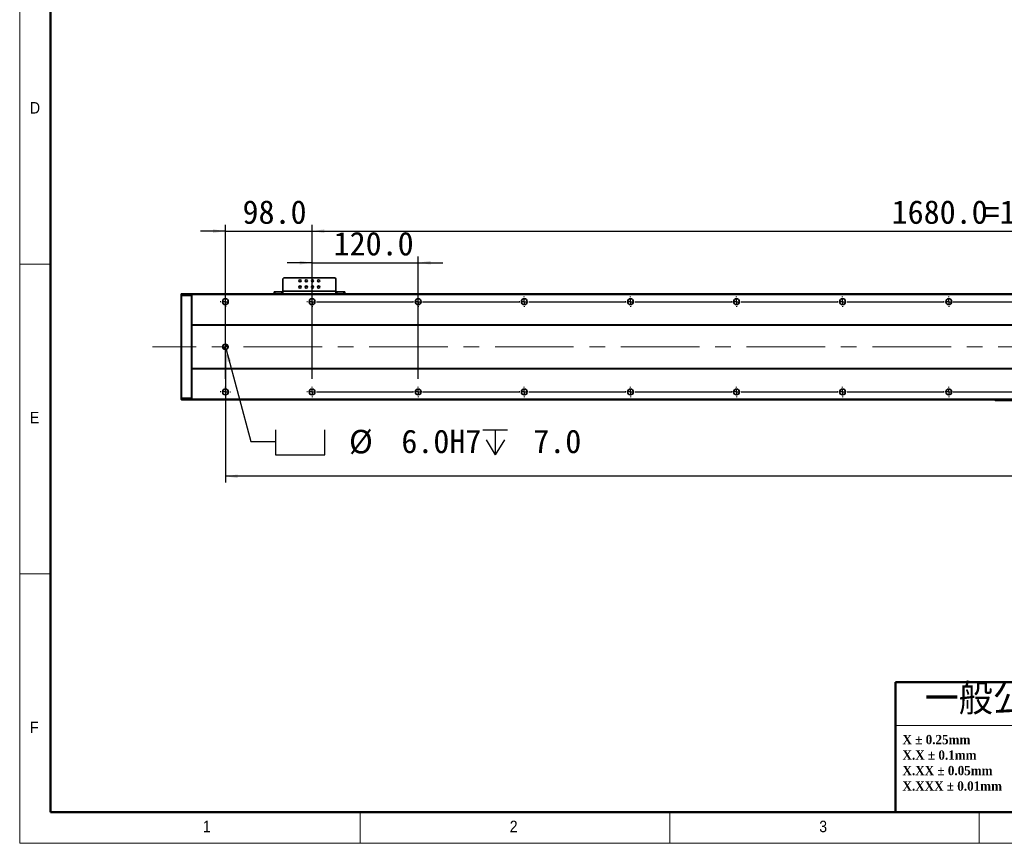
# Model space of a CAD drawing. Header units: millimetres. Extents: x 35 to 2905, y 35 to 2044.
# Tile 1 of 6: x 35 to 1148, y 35 to 966. Entities that reach past the tile are written whole.
import ezdxf

# ---------------------------------------------------------------- set-up
doc = ezdxf.new("R2010")
doc.units = ezdxf.units.MM
doc.header["$LTSCALE"] = 7
doc.linetypes.add('CENTERX2', pattern=[20.32, 12.7, -2.54, 2.54, -2.54])
doc.layers.add('黑色实线', color=7, linetype='Continuous')
doc.styles.add('SLDTEXTSTYLE1', font='Gothic.ttf', dxfattribs={"width": 0.913})
doc.styles.add('SLDTEXTSTYLE2', font='timesbd.ttf', dxfattribs={"width": 0.933})
doc.styles.add('SLDTEXTSTYLE4', font='txt', dxfattribs={"bigfont": 'bigfont'})
doc.styles.add('SLDTEXTSTYLE8', font='txt')
doc.dimstyles.new('SLDDIMSTYLE0', dxfattribs={"dimtxt": 26.6, "dimasz": 14, "dimexe": 0, "dimexo": 0.0625, "dimgap": 6.65, "dimtad": 2, "dimdec": 1, "dimrnd": 1e-09, "dimzin": 4, "dimdsep": 46, "dimtxsty": 'SLDTEXTSTYLE8', "dimsah": 1, "dimcen": 0.09, "dimadec": 0, "dimazin": 1, "dimtfac": 1, "dimtdec": 1, "dimtmove": 0, "dimatfit": 0, "dimfxl": 0, "dimfrac": 2, "dimtolj": 1, "dimtzin": 12, "dimarcsym": 0})
doc.dimstyles.new('SLDDIMSTYLE5', dxfattribs={"dimtxt": 26.6, "dimasz": 14, "dimexe": 0, "dimexo": 0.0625, "dimgap": 6.65, "dimtad": 2, "dimdec": 1, "dimrnd": 1e-09, "dimzin": 4, "dimdsep": 46, "dimtxsty": 'SLDTEXTSTYLE8', "dimsah": 1, "dimcen": 0.09, "dimadec": 0, "dimazin": 1, "dimtfac": 1, "dimtdec": 1, "dimtofl": 0, "dimtmove": 0, "dimatfit": 3, "dimfxl": 0, "dimfrac": 2, "dimtolj": 1, "dimtzin": 12, "dimarcsym": 0})
doc.dimstyles.new('SLDDIMSTYLE7', dxfattribs={"dimtxt": 26.6, "dimasz": 14, "dimexe": 0, "dimexo": 0.0625, "dimgap": 6.65, "dimtad": 0, "dimtih": 1, "dimtoh": 1, "dimdec": 1, "dimrnd": 1e-09, "dimzin": 4, "dimdsep": 46, "dimtxsty": 'SLDTEXTSTYLE8', "dimsah": 1, "dimcen": 0, "dimadec": 0, "dimazin": 1, "dimtfac": 1, "dimtdec": 1, "dimtofl": 0, "dimtmove": 0, "dimatfit": 3, "dimfxl": 0, "dimfrac": 2, "dimtolj": 1, "dimtzin": 12, "dimarcsym": 0})

# ---------------------------------------------------------------- blocks, each defined once
blk = doc.blocks.new('SW_NOTE_1')
at = {"color": 0, "linetype": 'Continuous', "lineweight": 0, "char_height": 10.5, "attachment_point": 1, "style": 'SLDTEXTSTYLE2'}
for s, insert in [('X ± 0.25mm ', (0, 13.8)), ('X.X ± 0.1mm', (0, -3.7))]:
    blk.add_mtext(s, dxfattribs=dict(at, insert=insert))
blk = doc.blocks.new('SW_NOTE_2')
at = {"color": 0, "linetype": 'Continuous', "lineweight": 0, "char_height": 10.5, "attachment_point": 1, "style": 'SLDTEXTSTYLE2'}
for s, insert in [('X.XX ± 0.05mm', (0, 13.8)), ('X.XXX ± 0.01mm', (0, -3.7))]:
    blk.add_mtext(s, dxfattribs=dict(at, insert=insert))
blk = doc.blocks.new('SW_SYMBOL_HOLE_SPOT')
at = {"layer": '黑色实线', "color": 0}
for p, q in [((0, 6125), (0, 525)), ((11200, 525), (11200, 6125)), ((0, 525), (11200, 525))]:
    blk.add_line(p, q, dxfattribs=at)
blk = doc.blocks.new('SW_SYMBOL_HOLE_DEPTH')
at = {"layer": '黑色实线', "color": 0}
for p, q in [((0, 6125), (5600, 6125)), ((2800, 6125), (2800, 525)), ((700, 3885), (2800, 525)), ((4900, 3885), (2800, 525))]:
    blk.add_line(p, q, dxfattribs=at)
blk = doc.blocks.new('_D_20')
at = {"layer": '黑色实线'}
for p, q in [((268.3, 593.1), (296.2, 489.1)), ((296.2, 489.1), (324.2, 489.1))]:
    blk.add_line(p, q, dxfattribs=at)
blk.add_solid([(268.3, 593.1), (269.9, 579), (274, 580.1)], dxfattribs=at)
at = {"layer": '黑色实线', "xscale": 0.004985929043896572, "yscale": 0.004985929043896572, "zscale": 0.004985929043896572}
for name, p in [('SW_SYMBOL_HOLE_SPOT', (324.2, 471.5)), ('SW_SYMBOL_HOLE_DEPTH', (558.8, 471.5))]:
    blk.add_blockref(name, p, dxfattribs=at)
at = {"layer": '黑色实线', "char_height": 26.6, "attachment_point": 1, "style": 'SLDTEXTSTYLE8'}
for s, insert in [('%%c', (407.4, 502.2)), (' 6.0H7 ', (448.5, 502.5)), (' 7.0', (597.7, 502.5))]:
    blk.add_mtext(s, dxfattribs=dict(at, insert=insert))
blk = doc.blocks.new('_D_22')
at = {"layer": '黑色实线'}
for p, q in [((267.6, 587.1), (267.6, 442.7)), ((2143.6, 581.6), (2143.6, 442.7)), ((2143.6, 449.7), (267.6, 449.7))]:
    blk.add_line(p, q, dxfattribs=at)
for points in [[(267.6, 449.7), (281.6, 447.6), (281.6, 451.8)], [(2143.6, 449.7), (2129.6, 451.8), (2129.6, 447.6)]]:
    blk.add_solid(points, dxfattribs=at)
at = {"layer": '黑色实线', "insert": (1155.2, 484.6), "char_height": 26.6, "attachment_point": 1, "style": 'SLDTEXTSTYLE8'}
blk.add_mtext('1876.0', dxfattribs=at)
blk = doc.blocks.new('_D_25')
at = {"layer": '黑色实线'}
for p, q in [((365.6, 661.7), (365.6, 733.7)), ((365.6, 726.7), (2045.6, 726.7)), ((2045.6, 661.7), (2045.6, 733.7))]:
    blk.add_line(p, q, dxfattribs=at)
for points in [[(365.6, 726.7), (379.6, 724.6), (379.6, 728.8)], [(2045.6, 726.7), (2031.6, 728.8), (2031.6, 724.6)]]:
    blk.add_solid(points, dxfattribs=at)
at = {"layer": '黑色实线', "char_height": 26.6, "attachment_point": 1, "style": 'SLDTEXTSTYLE8'}
for s, insert in [('1680.0', (1021, 761.6)), ('=14×120.0(PITCH)', (1124.9, 761.6))]:
    blk.add_mtext(s, dxfattribs=dict(at, insert=insert))
blk = doc.blocks.new('_D_26')
at = {"layer": '黑色实线'}
for p, q in [((267.6, 726.7), (239.6, 726.7)), ((267.6, 559.7), (267.6, 733.7)), ((267.6, 726.7), (365.6, 726.7)), ((365.6, 559.7), (365.6, 733.7)), ((365.6, 726.7), (393.6, 726.7))]:
    blk.add_line(p, q, dxfattribs=at)
for points in [[(267.6, 726.7), (253.6, 728.8), (253.6, 724.6)], [(365.6, 726.7), (379.6, 724.6), (379.6, 728.8)]]:
    blk.add_solid(points, dxfattribs=at)
at = {"layer": '黑色实线', "insert": (287, 761.6), "char_height": 26.6, "attachment_point": 1, "style": 'SLDTEXTSTYLE8'}
blk.add_mtext('98.0', dxfattribs=at)
blk = doc.blocks.new('_D_28')
at = {"layer": '黑色实线'}
for p, q in [((365.6, 691), (337.6, 691)), ((365.6, 559.7), (365.6, 698)), ((365.6, 691), (485.6, 691)), ((485.6, 559.7), (485.6, 698)), ((485.6, 691), (513.6, 691))]:
    blk.add_line(p, q, dxfattribs=at)
for points in [[(365.6, 691), (351.6, 693.1), (351.6, 688.9)], [(485.6, 691), (499.6, 688.9), (499.6, 693.1)]]:
    blk.add_solid(points, dxfattribs=at)
at = {"layer": '黑色实线', "insert": (390, 725.9), "char_height": 26.6, "attachment_point": 1, "style": 'SLDTEXTSTYLE8'}
blk.add_mtext('120.0', dxfattribs=at)
blk = doc.blocks.new('SW_CENTERMARKSYMBOL_12')
at = {"layer": '黑色实线', "color": 0}
for p, q in [((-5.08, 0), (-5.84, 0)), ((0, 0), (-2.54, 0)), ((0, 5.08), (0, 5.84)), ((0, 0), (0, 2.54)), ((0, 0), (0, -2.54)), ((0, 0), (2.54, 0)), ((5.08, 0), (5.84, 0)), ((0, -5.08), (0, -5.84))]:
    blk.add_line(p, q, dxfattribs=at)
blk = doc.blocks.new('SW_CENTERMARKSYMBOL_13')
at = {"layer": '黑色实线', "color": 0}
for p, q in [((-223.08, 102), (-223.84, 102)), ((-218, 102), (-220.54, 102)), ((-218, 107.08), (-218, 107.84)), ((-218, 102), (-218, 104.54)), ((-218, 102), (-218, 99.46)), ((-218, 102), (-215.46, 102)), ((0, 102), (-2.54, 102)), ((0, 107.08), (0, 107.84)), ((0, 102), (0, 104.54)), ((0, 102), (0, 99.46)), ((0, 102), (2.54, 102)), ((5.08, 102), (5.84, 102)), ((-218, 96.92), (-218, 96.16)), ((-125.08, 0), (-125.84, 0)), ((-120, 0), (-122.54, 0)), ((-120, 5.08), (-120, 5.84)), ((-120, 0), (-120, 2.54)), ((-120, 0), (-120, -2.54)), ((-120, 0), (-117.46, 0)), ((-114.92, 0), (-5.08, 0)), ((-5.08, 0), (-5.84, 0)), ((0, 0), (-2.54, 0)), ((0, 0), (-2.54, 0)), ((0, 5.08), (0, 5.84)), ((0, 0), (0, 2.54)), ((0, 0), (0, 2.54)), ((0, 0), (0, -2.54)), ((0, 0), (2.54, 0)), ((0, 0), (0, -2.54)), ((0, 0), (2.54, 0)), ((5.08, 0), (5.84, 0)), ((5.08, 0), (114.92, 0)), ((114.92, 0), (114.16, 0)), ((120, 0), (117.46, 0)), ((120, 0), (117.46, 0)), ((120, 0), (117.46, 0)), ((120, 5.08), (120, 5.84)), ((120, 0), (120, 2.54)), ((120, 0), (120, 2.54)), ((120, 0), (120, 2.54)), ((120, 0), (120, -2.54)), ((120, 0), (122.54, 0)), ((120, 0), (120, -2.54)), ((120, 0), (122.54, 0)), ((120, 0), (120, -2.54)), ((120, 0), (122.54, 0)), ((125.08, 0), (125.84, 0)), ((125.08, 0), (234.92, 0)), ((234.92, 0), (234.16, 0)), ((240, 0), (237.46, 0)), ((240, 0), (237.46, 0)), ((240, 0), (237.46, 0)), ((240, 0), (237.46, 0)), ((240, 5.08), (240, 5.84)), ((240, 0), (240, 2.54)), ((240, 0), (240, 2.54)), ((240, 0), (240, 2.54)), ((240, 0), (240, 2.54)), ((240, 0), (240, -2.54)), ((240, 0), (242.54, 0)), ((240, 0), (240, -2.54)), ((240, 0), (242.54, 0)), ((240, 0), (240, -2.54)), ((240, 0), (242.54, 0)), ((240, 0), (240, -2.54)), ((240, 0), (242.54, 0)), ((245.08, 0), (245.84, 0)), ((245.08, 0), (354.92, 0)), ((354.92, 0), (354.16, 0)), ((360, 0), (357.46, 0)), ((360, 0), (357.46, 0)), ((360, 0), (357.46, 0)), ((360, 0), (357.46, 0)), ((360, 0), (357.46, 0)), ((360, 5.08), (360, 5.84)), ((360, 0), (360, 2.54)), ((360, 0), (360, 2.54)), ((360, 0), (360, 2.54)), ((360, 0), (360, 2.54)), ((360, 0), (360, 2.54)), ((360, 0), (360, -2.54)), ((360, 0), (362.54, 0)), ((360, 0), (360, -2.54)), ((360, 0), (362.54, 0)), ((360, 0), (360, -2.54)), ((360, 0), (362.54, 0)), ((360, 0), (360, -2.54)), ((360, 0), (362.54, 0)), ((360, 0), (360, -2.54)), ((360, 0), (362.54, 0)), ((365.08, 0), (365.84, 0)), ((365.08, 0), (474.92, 0)), ((474.92, 0), (474.16, 0)), ((480, 0), (477.46, 0)), ((480, 0), (477.46, 0)), ((480, 0), (477.46, 0)), ((480, 0), (477.46, 0)), ((480, 0), (477.46, 0)), ((480, 0), (477.46, 0)), ((480, 5.08), (480, 5.84)), ((480, 0), (480, 2.54)), ((480, 0), (480, 2.54)), ((480, 0), (480, 2.54)), ((480, 0), (480, 2.54)), ((480, 0), (480, 2.54)), ((480, 0), (480, 2.54)), ((480, 0), (480, -2.54)), ((480, 0), (482.54, 0)), ((480, 0), (480, -2.54)), ((480, 0), (482.54, 0)), ((480, 0), (480, -2.54)), ((480, 0), (482.54, 0)), ((480, 0), (480, -2.54)), ((480, 0), (482.54, 0)), ((480, 0), (480, -2.54)), ((480, 0), (482.54, 0)), ((480, 0), (480, -2.54)), ((480, 0), (482.54, 0)), ((485.08, 0), (485.84, 0)), ((485.08, 0), (594.92, 0)), ((594.92, 0), (594.16, 0)), ((600, 0), (597.46, 0)), ((600, 0), (597.46, 0)), ((600, 0), (597.46, 0)), ((600, 0), (597.46, 0)), ((600, 0), (597.46, 0)), ((600, 0), (597.46, 0)), ((600, 0), (597.46, 0)), ((600, 5.08), (600, 5.84)), ((600, 0), (600, 2.54)), ((600, 0), (600, 2.54)), ((600, 0), (600, 2.54)), ((600, 0), (600, 2.54)), ((600, 0), (600, 2.54)), ((600, 0), (600, 2.54)), ((600, 0), (600, 2.54)), ((600, 0), (600, -2.54)), ((600, 0), (602.54, 0)), ((600, 0), (600, -2.54)), ((600, 0), (602.54, 0)), ((600, 0), (600, -2.54)), ((600, 0), (602.54, 0)), ((600, 0), (600, -2.54)), ((600, 0), (602.54, 0)), ((600, 0), (600, -2.54)), ((600, 0), (602.54, 0)), ((600, 0), (600, -2.54)), ((600, 0), (602.54, 0)), ((600, 0), (600, -2.54)), ((600, 0), (602.54, 0)), ((605.08, 0), (605.84, 0)), ((605.08, 0), (714.92, 0)), ((-120, -5.08), (-120, -5.84)), ((0, -5.08), (0, -5.84)), ((120, -5.08), (120, -5.84)), ((240, -5.08), (240, -5.84)), ((360, -5.08), (360, -5.84)), ((480, -5.08), (480, -5.84)), ((600, -5.08), (600, -5.84))]:
    blk.add_line(p, q, dxfattribs=at)
blk = doc.blocks.new('SW_CENTERMARKSYMBOL_14')
at = {"layer": '黑色实线', "color": 0}
for p, q in [((-245.08, 0), (-245.84, 0)), ((-240, 0), (-242.54, 0)), ((-240, 5.08), (-240, 5.84)), ((-240, 0), (-240, 2.54)), ((-240, 0), (-240, -2.54)), ((-240, 0), (-237.46, 0)), ((-234.92, 0), (-125.08, 0)), ((-125.08, 0), (-125.84, 0)), ((-120, 0), (-122.54, 0)), ((-120, 0), (-122.54, 0)), ((-120, 5.08), (-120, 5.84)), ((-120, 0), (-120, 2.54)), ((-120, 0), (-120, 2.54)), ((-120, 0), (-120, -2.54)), ((-120, 0), (-117.46, 0)), ((-120, 0), (-120, -2.54)), ((-120, 0), (-117.46, 0)), ((-114.92, 0), (-114.16, 0)), ((-114.92, 0), (-5.08, 0)), ((-5.08, 0), (-5.84, 0)), ((0, 0), (-2.54, 0)), ((0, 0), (-2.54, 0)), ((0, 0), (-2.54, 0)), ((0, 5.08), (0, 5.84)), ((0, 0), (0, 2.54)), ((0, 0), (0, 2.54)), ((0, 0), (0, 2.54)), ((0, 0), (0, -2.54)), ((0, 0), (2.54, 0)), ((0, 0), (0, -2.54)), ((0, 0), (2.54, 0)), ((0, 0), (0, -2.54)), ((0, 0), (2.54, 0)), ((5.08, 0), (5.84, 0)), ((5.08, 0), (114.92, 0)), ((114.92, 0), (114.16, 0)), ((120, 0), (117.46, 0)), ((120, 0), (117.46, 0)), ((120, 0), (117.46, 0)), ((120, 0), (117.46, 0)), ((120, 5.08), (120, 5.84)), ((120, 0), (120, 2.54)), ((120, 0), (120, 2.54)), ((120, 0), (120, 2.54)), ((120, 0), (120, 2.54)), ((120, 0), (120, -2.54)), ((120, 0), (122.54, 0)), ((120, 0), (120, -2.54)), ((120, 0), (122.54, 0)), ((120, 0), (120, -2.54)), ((120, 0), (122.54, 0)), ((120, 0), (120, -2.54)), ((120, 0), (122.54, 0)), ((125.08, 0), (125.84, 0)), ((125.08, 0), (234.92, 0)), ((234.92, 0), (234.16, 0)), ((240, 0), (237.46, 0)), ((240, 0), (237.46, 0)), ((240, 0), (237.46, 0)), ((240, 0), (237.46, 0)), ((240, 0), (237.46, 0)), ((240, 5.08), (240, 5.84)), ((240, 0), (240, 2.54)), ((240, 0), (240, 2.54)), ((240, 0), (240, 2.54)), ((240, 0), (240, 2.54)), ((240, 0), (240, 2.54)), ((240, 0), (240, -2.54)), ((240, 0), (242.54, 0)), ((240, 0), (240, -2.54)), ((240, 0), (242.54, 0)), ((240, 0), (240, -2.54)), ((240, 0), (242.54, 0)), ((240, 0), (240, -2.54)), ((240, 0), (242.54, 0)), ((240, 0), (240, -2.54)), ((240, 0), (242.54, 0)), ((245.08, 0), (245.84, 0)), ((245.08, 0), (354.92, 0)), ((354.92, 0), (354.16, 0)), ((360, 0), (357.46, 0)), ((360, 0), (357.46, 0)), ((360, 0), (357.46, 0)), ((360, 0), (357.46, 0)), ((360, 0), (357.46, 0)), ((360, 0), (357.46, 0)), ((360, 5.08), (360, 5.84)), ((360, 0), (360, 2.54)), ((360, 0), (360, 2.54)), ((360, 0), (360, 2.54)), ((360, 0), (360, 2.54)), ((360, 0), (360, 2.54)), ((360, 0), (360, 2.54)), ((360, 0), (360, -2.54)), ((360, 0), (362.54, 0)), ((360, 0), (360, -2.54)), ((360, 0), (362.54, 0)), ((360, 0), (360, -2.54)), ((360, 0), (362.54, 0)), ((360, 0), (360, -2.54)), ((360, 0), (362.54, 0)), ((360, 0), (360, -2.54)), ((360, 0), (362.54, 0)), ((360, 0), (360, -2.54)), ((360, 0), (362.54, 0)), ((365.08, 0), (365.84, 0)), ((365.08, 0), (474.92, 0)), ((474.92, 0), (474.16, 0)), ((480, 0), (477.46, 0)), ((480, 0), (477.46, 0)), ((480, 0), (477.46, 0)), ((480, 0), (477.46, 0)), ((480, 0), (477.46, 0)), ((480, 0), (477.46, 0)), ((480, 0), (477.46, 0)), ((480, 5.08), (480, 5.84)), ((480, 0), (480, 2.54)), ((480, 0), (480, 2.54)), ((480, 0), (480, 2.54)), ((480, 0), (480, 2.54)), ((480, 0), (480, 2.54)), ((480, 0), (480, 2.54)), ((480, 0), (480, 2.54)), ((480, 0), (480, -2.54)), ((480, 0), (482.54, 0)), ((480, 0), (480, -2.54)), ((480, 0), (482.54, 0)), ((480, 0), (480, -2.54)), ((480, 0), (482.54, 0)), ((480, 0), (480, -2.54)), ((480, 0), (482.54, 0)), ((480, 0), (480, -2.54)), ((480, 0), (482.54, 0)), ((480, 0), (480, -2.54)), ((480, 0), (482.54, 0)), ((480, 0), (480, -2.54)), ((480, 0), (482.54, 0)), ((485.08, 0), (485.84, 0)), ((485.08, 0), (594.92, 0)), ((-240, -5.08), (-240, -5.84)), ((-120, -5.08), (-120, -5.84)), ((0, -5.08), (0, -5.84)), ((120, -5.08), (120, -5.84)), ((240, -5.08), (240, -5.84)), ((360, -5.08), (360, -5.84)), ((480, -5.08), (480, -5.84))]:
    blk.add_line(p, q, dxfattribs=at)
blk = doc.blocks.new('SW_DOWELSYMBOL_2')
at = {"linetype": 'Continuous', "lineweight": 18}
h = blk.add_hatch(color=0, dxfattribs=at)
edge = h.paths.add_edge_path(flags=0)
edge.add_arc((0, 0), 3, 180, 270)
edge.add_line((0, -3), (0, 0))
edge.add_line((0, 0), (-3, 0))
h = blk.add_hatch(color=0, dxfattribs=at)
edge = h.paths.add_edge_path(flags=0)
edge.add_arc((0, 0), 3, 0, 90)
edge.add_line((0, 3), (0, 0))
edge.add_line((0, 0), (3, 0))
at = {"layer": '黑色实线', "color": 0}
blk.add_circle((0, 0), 3, dxfattribs=at)

msp = doc.modelspace()

# ---------------------------------------------------------------- linework, layer by layer
at = {"color": 7, "linetype": 'Continuous', "lineweight": 18}
for p, q in [((35, 2044), (35, 35)), ((70, 2009), (70, 70)), ((35, 689.5), (70, 689.5)), ((70, 339.5), (35, 339.5)), ((1281, 168), (1025.29, 168)), ((70, 70), (2870, 70)), ((420, 35), (420, 70)), ((770, 70), (770, 35)), ((861, 70), (2870, 70)), ((1120, 35), (1120, 70)), ((35, 35), (2905, 35))]:
    msp.add_line(p, q, dxfattribs=at)
at = {"color": 7, "linetype": 'Continuous', "lineweight": 50}
for p, q in [((70, 2009), (70, 70)), ((1025.29, 217), (1025.29, 70)), ((1025.29, 217), (1281, 217)), ((70, 70), (2870, 70))]:
    msp.add_line(p, q, dxfattribs=at)
at = {"color": 7, "linetype": 'Continuous', "lineweight": 35}
for p, q in [((333.57, 673.8), (332.57, 672.8)), ((332.57, 672.8), (332.57, 659)), ((391.57, 673.8), (333.57, 673.8)), ((392.57, 672.8), (391.57, 673.8)), ((392.57, 659), (392.57, 672.8)), ((322.57, 656), (322.57, 658)), ((322.57, 658), (323.57, 658)), ((323.57, 658), (323.57, 656)), ((323.57, 658), (331.57, 658)), ((331.57, 658), (331.57, 656)), ((332.57, 658), (331.57, 658)), ((392.57, 659), (332.57, 659)), ((332.57, 656), (332.57, 659)), ((392.57, 659), (392.57, 656)), ((393.57, 658), (392.57, 658)), ((393.57, 658), (393.57, 656)), ((393.57, 658), (401.57, 658)), ((401.57, 656), (401.57, 658)), ((401.57, 658), (402.57, 658)), ((402.57, 658), (402.57, 656)), ((217.57, 655.7), (217.87, 656)), ((217.57, 653.87), (217.57, 655.7)), ((217.57, 653.87), (217.87, 654)), ((217.57, 538.12), (217.57, 653.87)), ((217.87, 656), (217.87, 654)), ((217.87, 656), (229.27, 656)), ((217.87, 654), (217.87, 538)), ((229.27, 654), (217.87, 654)), ((229.27, 654), (229.27, 656)), ((229.57, 655.7), (229.27, 656)), ((229.27, 538), (229.27, 654)), ((229.57, 653.87), (229.27, 654)), ((2181.57, 656), (229.57, 656)), ((229.57, 655), (229.57, 656)), ((2181.57, 655), (229.57, 655)), ((229.57, 621), (229.57, 655)), ((2181.57, 621), (229.57, 621)), ((229.57, 621), (229.57, 620.5)), ((2181.57, 620.5), (229.57, 620.5)), ((229.57, 571.5), (229.57, 620.5)), ((2181.57, 571.5), (229.57, 571.5)), ((229.57, 571), (229.57, 571.5)), ((2181.57, 571), (229.57, 571)), ((229.57, 537), (229.57, 571)), ((217.57, 536.3), (217.57, 538.12)), ((217.57, 538.12), (217.87, 538)), ((217.57, 536.3), (217.87, 536)), ((217.87, 538), (217.87, 536)), ((217.87, 538), (229.27, 538)), ((229.27, 536), (217.87, 536)), ((229.57, 538.12), (229.27, 538)), ((229.27, 536), (229.27, 538)), ((229.57, 536.3), (229.27, 536)), ((2181.57, 537), (229.57, 537)), ((229.57, 537), (229.57, 536)), ((2181.57, 536), (229.57, 536)), ((1137.57, 535.8), (1137.57, 536)), ((1137.57, 535.8), (1137.87, 535.5)), ((1137.57, 535.8), (1138.57, 535.8)), ((1138.7, 535.5), (1137.87, 535.5)), ((1138.57, 536), (1138.57, 535.8)), ((1138.57, 535.8), (1160.57, 535.8)), ((1138.7, 535.5), (1138.57, 535.8)), ((1160.45, 535.5), (1138.7, 535.5))]:
    msp.add_line(p, q, dxfattribs=at)
for centre, radius in [((352.07, 670.5), 1.25), ((359.07, 670.5), 1.25), ((366.07, 670.5), 1.25), ((373.07, 670.5), 1.25), ((352.07, 663.5), 1.25), ((359.07, 663.5), 1.25), ((366.07, 663.5), 1.25), ((373.07, 663.5), 1.25), ((267.57, 647), 3.3), ((365.57, 647), 3.3), ((485.57, 647), 3.3), ((605.57, 647), 3.3), ((725.57, 647), 3.3), ((845.57, 647), 3.3), ((965.57, 647), 3.3), ((1085.57, 647), 3.3), ((267.57, 596), 3), ((267.57, 545), 3.3), ((365.57, 545), 3.3), ((485.57, 545), 3.3), ((605.57, 545), 3.3), ((725.57, 545), 3.3), ((845.57, 545), 3.3), ((965.57, 545), 3.3), ((1085.57, 545), 3.3)]:
    msp.add_circle(centre, radius, dxfattribs=at)
at = {"layer": '黑色实线', "linetype": 'CENTERX2', "lineweight": 18}
msp.add_line((2226.02, 596), (185.12, 596), dxfattribs=at)

# ---------------------------------------------------------------- block references
at = {"color": 7, "linetype": 'Continuous', "lineweight": 0}
for name, p in [('SW_NOTE_1', (1033.26, 143.65)), ('SW_NOTE_2', (1033.26, 108.65))]:
    msp.add_blockref(name, p, dxfattribs=at)
at = {"layer": '黑色实线'}
for name, p in [('SW_CENTERMARKSYMBOL_13', (485.57, 545)), ('SW_CENTERMARKSYMBOL_14', (605.57, 647)), ('SW_DOWELSYMBOL_2', (267.57, 596)), ('SW_CENTERMARKSYMBOL_12', (267.57, 545))]:
    msp.add_blockref(name, p, dxfattribs=at)

# ---------------------------------------------------------------- texts
at = {"color": 7, "linetype": 'Continuous', "lineweight": 0, "attachment_point": 1}
for s, insert, char_height, style in [('D', (46.67, 872.52), 12.96, 'SLDTEXTSTYLE1'), ('E', (46.67, 522.52), 12.96, 'SLDTEXTSTYLE1'), ('一般公差', (1058.35, 215.56), 35, 'SLDTEXTSTYLE4'), ('F', (46.67, 172.52), 12.96, 'SLDTEXTSTYLE1'), ('1', (242.08, 60.52), 12.96, 'SLDTEXTSTYLE1'), ('2', (589.17, 60.52), 12.96, 'SLDTEXTSTYLE1'), ('3', (939.17, 60.52), 12.96, 'SLDTEXTSTYLE1')]:
    msp.add_mtext(s, dxfattribs=dict(at, insert=insert, char_height=char_height, style=style))

# ---------------------------------------------------------------- dimensions: what is measured, and where the dimension line sits
at = {"layer": '黑色实线'}
for base, p1, p2, dimstyle, picture, middle in [((365.57, 726.72), (267.57, 550.84), (365.57, 550.84), 'SLDDIMSTYLE0', '_D_26', (319.72, 726.72)), ((485.57, 691.05), (365.57, 550.84), (485.57, 550.84), 'SLDDIMSTYLE0', '_D_28', (432.34, 691.05)), ((267.57, 449.69), (2143.57, 590.46), (267.57, 596), 'SLDDIMSTYLE5', '_D_22', (1207.2, 449.69))]:
    dim = msp.add_linear_dim(base=base, p1=p1, p2=p2, dimstyle=dimstyle, dxfattribs=at)
    dim.commit()
    dim.dimension.update_dxf_attribs({"geometry": picture, "text_midpoint": middle, "dimtype": 160})
dim = msp.add_linear_dim(base=(2045.57, 726.72), p1=(365.57, 652.84), p2=(2045.57, 652.84), text='<>=14×120.0(PITCH)', dimstyle='SLDDIMSTYLE5', dxfattribs=at)
dim.commit()
dim.dimension.update_dxf_attribs({"geometry": '_D_25', "text_midpoint": (1217.65, 726.72), "dimtype": 160})
dim = msp.add_diameter_dim_2p(p1=(266.8, 598.89), p2=(268.35, 593.1), text='{\\fGDT;v} <>H7 {\\fGDT;x} 7.0\\P', dimstyle='SLDDIMSTYLE7', dxfattribs=at)
dim.commit()
dim.dimension.update_dxf_attribs({"geometry": '_D_20', "text_midpoint": (488.98, 489.08), "dimtype": 163})

doc.saveas('drawing.dxf')
